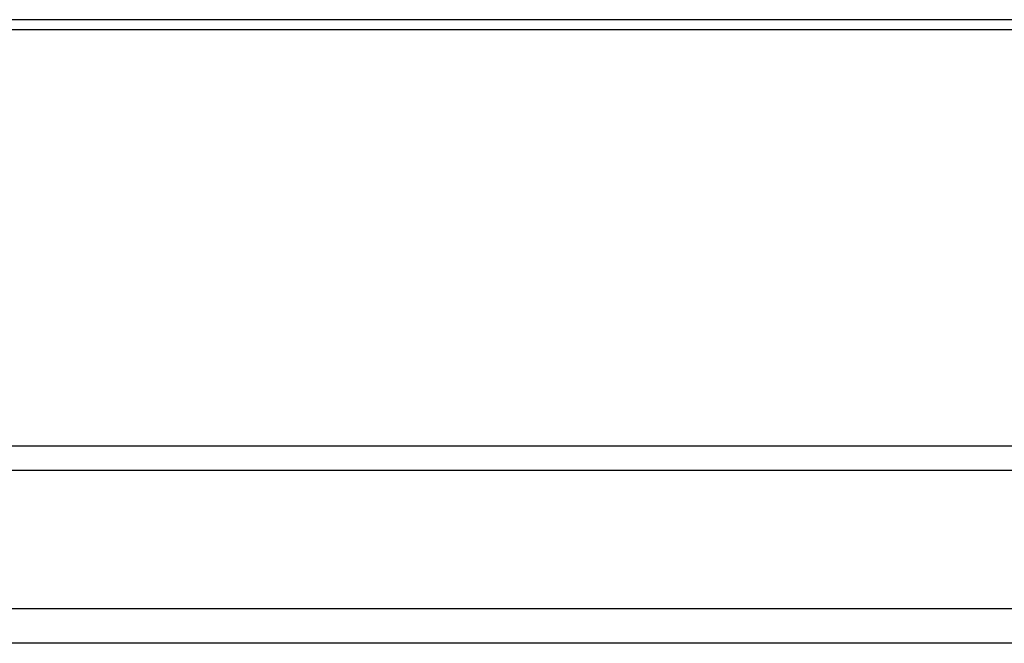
# Model space of a CAD drawing. Header units: millimetres. Extents: x 0 to 420, y 0 to 297.
# Tile 16 of 69: x 104.81 to 109.9, y 116.27 to 119.49. Entities that reach past the tile are written whole.
import ezdxf

# ---------------------------------------------------------------- set-up
doc = ezdxf.new("R2010")
doc.units = ezdxf.units.MM

msp = doc.modelspace()

# ---------------------------------------------------------------- linework, layer by layer
at = {"color": 7, "linetype": 'Continuous', "lineweight": 25}
for p, q in [((142.51838, 119.49185), (95.99169, 119.49185)), ((142.51838, 119.43943), (95.99169, 119.43943)), ((142.51838, 117.2895), (95.99169, 117.2895)), ((142.51838, 117.16297), (95.99169, 117.16297)), ((142.51838, 116.44972), (95.99169, 116.44972)), ((114.8171, 116.27077), (95.99169, 116.27077))]:
    msp.add_line(p, q, dxfattribs=at)

doc.saveas('drawing.dxf')
